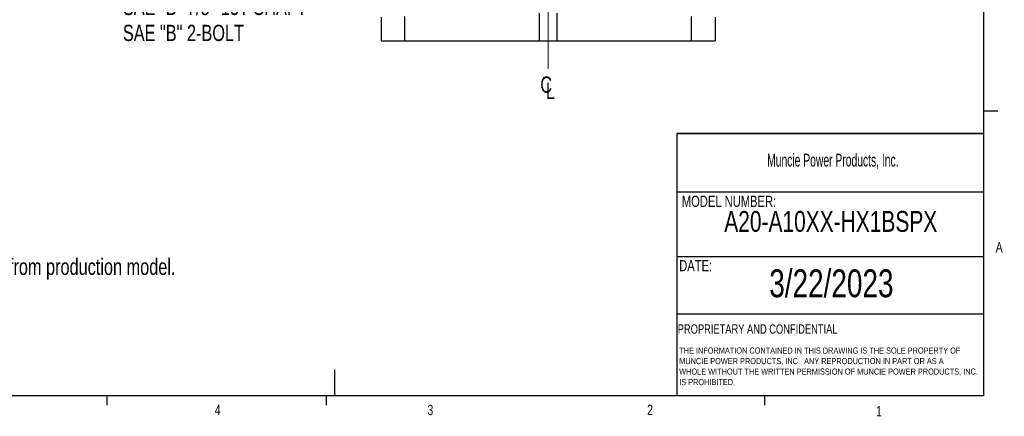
# Model space of a CAD drawing. Header units: inches. Extents: x 0.4 to 16.6, y 0.2 to 10.8.
# Tile 8 of 16: x 7.7 to 16.6, y 0.2 to 3.8. Entities that reach past the tile are written whole.
import ezdxf

# ---------------------------------------------------------------- set-up
doc = ezdxf.new("R2010")
doc.units = ezdxf.units.IN
doc.header["$MEASUREMENT"] = 0
doc.linetypes.add('CENTERX2', pattern=[0.8, 0.5, -0.1, 0.1, -0.1])
doc.layers.add('BORDER', color=7, linetype='Continuous', lineweight=25)
doc.layers.add('SLD-0', color=7, linetype='Continuous', lineweight=25)
doc.styles.add('SLDTEXTSTYLE0', font='TXT', dxfattribs={"width": 0.75})
doc.styles.add('SLDTEXTSTYLE1', font='TXT', dxfattribs={"width": 0.605})

# ---------------------------------------------------------------- blocks, each defined once
blk = doc.blocks.new('SW_NOTE_0')
at = {"layer": 'SLD-0', "color": 0, "char_height": 0.055, "attachment_point": 1, "style": 'SLDTEXTSTYLE0'}
for s, insert in [('THE INFORMATION CONTAINED IN THIS DRAWING IS THE SOLE PROPERTY OF', (0, 0.0709)), ('MUNCIE POWER PRODUCTS, INC.  ANY REPRODUCTION IN PART OR AS A', (0, -0.0235)), ('WHOLE WITHOUT THE WRITTEN PERMISSION OF MUNCIE POWER PRODUCTS, INC.', (0, -0.1178)), ('IS PROHIBITED.', (0, -0.2122))]:
    blk.add_mtext(s, dxfattribs=dict(at, insert=insert))
blk = doc.blocks.new('SW_SYMBOL_MOD_CL')
at = {"layer": 'SLD-0', "color": 0, "char_height": 30.8, "attachment_point": 5, "style": 'SLDTEXTSTYLE0'}
for s, insert in [('C', (15.7, 23.6)), ('L', (23.6, 11.8))]:
    blk.add_mtext(s, dxfattribs=dict(at, insert=insert))
blk = doc.blocks.new('SW_NOTE_0_1')
at = {"layer": 'SLD-0', "color": 0, "char_height": 0.145833, "attachment_point": 1, "style": 'SLDTEXTSTYLE0'}
for s, insert in [('SAE "B" 7/8"-13T SHAFT', (0.0219, 0.1688)), ('SAE "B" 2-BOLT', (0.0219, -0.065))]:
    blk.add_mtext(s, dxfattribs=dict(at, insert=insert))

msp = doc.modelspace()

# ---------------------------------------------------------------- linework, layer by layer
at = {"color": 7, "linetype": 'Continuous', "lineweight": 25}
for p, q in [((12.3838, 3.8294), (12.3838, 3.5802)), ((12.5417, 3.8294), (12.5417, 3.5802)), ((10.9628, 3.7938), (10.9628, 3.5802)), ((11.1771, 3.5802), (11.1771, 3.7978)), ((13.7484, 3.7978), (13.7484, 3.5802)), ((13.9628, 3.7938), (13.9628, 3.5802)), ((10.9628, 3.5802), (11.1771, 3.5802)), ((11.1771, 3.5802), (12.3838, 3.5802)), ((12.3838, 3.5802), (12.5417, 3.5802)), ((12.5417, 3.5802), (13.7484, 3.5802)), ((13.7484, 3.5802), (13.9628, 3.5802))]:
    msp.add_line(p, q, dxfattribs=at)
at = {"layer": 'BORDER'}
for p, q in [((16.3763, 0.3921), (16.3763, 10.6421)), ((16.3763, 2.9503), (16.5013, 2.9503)), ((13.6175, 2.7488), (13.6175, 0.3921)), ((13.6175, 2.2235), (16.3763, 2.2235)), ((13.6175, 1.6426), (16.3763, 1.6426)), ((13.6175, 1.1283), (16.3763, 1.1283)), ((10.5445, 0.6263), (10.5445, 0.3921)), ((16.3763, 0.3921), (0.6263, 0.3921)), ((8.501, 0.3921), (8.501, 0.3073)), ((10.4698, 0.3921), (10.4698, 0.3073)), ((14.4073, 0.3921), (14.4073, 0.3073))]:
    msp.add_line(p, q, dxfattribs=at)
at = {"layer": 'SLD-0', "color": 7, "linetype": 'CENTERX2', "lineweight": 18, "ltscale": 5.333333}
msp.add_line((12.4628, 8.8336), (12.4628, 3.3302), dxfattribs=at)
at = {"layer": 'SLD-0', "lineweight": 35}
msp.add_line((13.6175, 2.7488), (16.3763, 2.7488), dxfattribs=at)

# ---------------------------------------------------------------- block references
at = {"layer": 'SLD-0', "color": 7}
msp.add_blockref('SW_NOTE_0_1', (8.6223, 3.7893), dxfattribs=at)
at = {"layer": 'SLD-0', "color": 7, "xscale": 0.004731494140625, "yscale": 0.004731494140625, "zscale": 0.004731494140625}
msp.add_blockref('SW_SYMBOL_MOD_CL', (12.3712, 3.0743), dxfattribs=at)
at = {"layer": 'SLD-0'}
msp.add_blockref('SW_NOTE_0', (13.64, 0.7548), dxfattribs=at)

# ---------------------------------------------------------------- texts
at = {"color": 7, "linetype": 'Continuous', "lineweight": 0, "char_height": 0.0937, "attachment_point": 1, "style": 'SLDTEXTSTYLE0'}
for s, insert in [('A', (16.4821, 1.7726)), ('4', (9.4701, 0.3137)), ('3', (11.3788, 0.3116)), ('2', (13.3523, 0.3124)), ('1', (15.4083, 0.3014))]:
    msp.add_mtext(s, dxfattribs=dict(at, insert=insert))
at = {"layer": 'BORDER', "style": 'SLDTEXTSTYLE0'}
for s, insert, char_height, attachment_point in [('A20-A10XX-HX1BSPX', (15.001, 2.0521), 0.1875, 2), ('3/22/2023', (15.0065, 1.5273), 0.25, 2), ('PROPRIETARY AND CONFIDENTIAL', (13.6268, 1.0336), 0.083333, 1)]:
    msp.add_mtext(s, dxfattribs=dict(at, insert=insert, char_height=char_height, attachment_point=attachment_point))
at = {"layer": 'SLD-0', "attachment_point": 1}
for s, insert, char_height, style in [('Muncie Power Products, Inc.', (14.4296, 2.5659), 0.114583, 'SLDTEXTSTYLE1'), ('MODEL NUMBER:', (13.6634, 2.189), 0.1, 'SLDTEXTSTYLE0'), ('DATE:', (13.64, 1.6107), 0.1, 'SLDTEXTSTYLE0')]:
    msp.add_mtext(s, dxfattribs=dict(at, insert=insert, char_height=char_height, style=style))
at = {"layer": 'SLD-0', "color": 7, "insert": (5.3526, 1.6237), "char_height": 0.145833, "attachment_point": 1, "style": 'SLDTEXTSTYLE0'}
msp.add_mtext('- Flange position shown may differ from production model.', dxfattribs=at)

doc.saveas('drawing.dxf')
